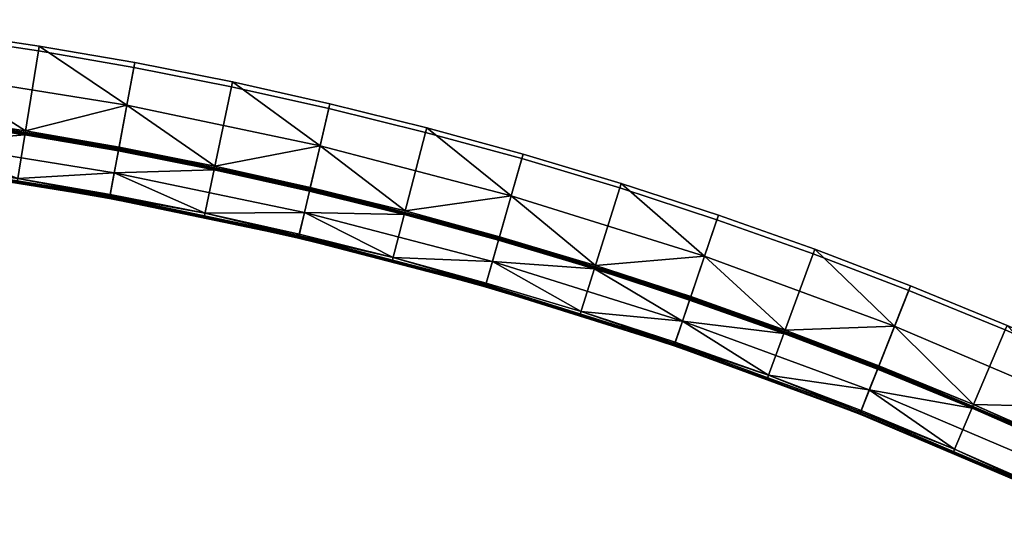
# Model space of a CAD drawing. Header units: millimetres. Extents: x -5762 to -1358, y 814 to 2464.
# Tile 26 of 27: x -1907 to -1754, y 2203 to 2283. Entities that reach past the tile are written whole.
import ezdxf

# ---------------------------------------------------------------- set-up
doc = ezdxf.new("R2010")
doc.units = ezdxf.units.MM
doc.header["$MEASUREMENT"] = 0
doc.layers.add('Predefinito', color=7, linetype='Continuous', true_color=0x000000)

msp = doc.modelspace()

# ---------------------------------------------------------------- meshes
at = {"layer": 'Predefinito'}
mesh = msp.add_polyface(dxfattribs=at)
corners = [(-1889.54, 2275.55), (-1904.4, 2278.12), (-1907.7, 2257.64), (-1893.32, 2255.15), (-1919.32, 2280.35), (-1934.29, 2282.22), (-1936.63, 2261.61), (-1922.14, 2259.8), (-1922.14, 2259.8), (-1907.7, 2257.64, -55.4), (-1907.7, 2257.64), (-1936.63, 2261.61), (-1922.14, 2259.8, -55.4), (-1893.32, 2255.15, -55.4), (-1893.32, 2255.15), (-1889.4, 2276.29, -0.97), (-1904.28, 2278.87, -0.97), (-1904.4, 2278.12), (-1889.54, 2275.55), (-1919.22, 2281.1, -0.97), (-1934.2, 2282.98, -0.97), (-1934.29, 2282.22), (-1919.32, 2280.35), (-1907.61, 2258.23, -56), (-1922.06, 2260.39, -56), (-1921.59, 2263.82, -56), (-1892.58, 2259.15, -56), (-1893.21, 2255.74, -56), (-1936.56, 2262.21, -56), (-1906.51, 2265.07, -56), (-1891.94, 2262.55, -56), (-1921.12, 2267.25, -56), (-1906.51, 2265.07, -56), (-1935.72, 2269.67, -55.54), (-1920.14, 2274.41, -28.49), (-1921.04, 2267.83, -55.54), (-1906.41, 2265.65, -55.54), (-1890.63, 2269.66, -28.49), (-1891.84, 2263.13, -55.54), (-1949.83, 2277.79, -28.49), (-1919.22, 2281.1, -0.97), (-1904.28, 2278.87, -0.97), (-1934.2, 2282.98, -0.97), (-1894.18, 2255.49, -55.82), (-1922.33, 2260, -55.82), (-1922.3, 2260.2, -55.96), (-1894.14, 2255.69, -55.96), (-1894.2, 2255.36, -55.62), (-1922.35, 2259.87, -55.62), (-1922.33, 2260, -55.82), (-1894.18, 2255.49, -55.82), (-1922.3, 2260.2, -55.96), (-1922.06, 2260.39, -56), (-1907.61, 2258.23, -56), (-1894.14, 2255.69, -55.96), (-1907.61, 2258.23, -56), (-1893.21, 2255.74, -56), (-1936.56, 2262.21, -56), (-1922.06, 2260.39, -56), (-1922.35, 2259.87, -55.62), (-1894.2, 2255.36, -55.62), (-1907.7, 2257.64, -55.4), (-1922.14, 2259.8, -55.4), (-1893.32, 2255.15, -55.4), (-1907.7, 2257.64, -55.4), (-1894.2, 2255.36, -55.62), (-1892.79, 2263.09, -55.87), (-1921.28, 2267.65, -55.87), (-1921.26, 2267.79, -55.72), (-1892.76, 2263.22, -55.72), (-1892.82, 2262.91, -55.97), (-1921.3, 2267.47, -55.97), (-1921.26, 2267.79, -55.72), (-1921.04, 2267.83, -55.54), (-1906.41, 2265.65, -55.54), (-1892.76, 2263.22, -55.72), (-1906.41, 2265.65, -55.54), (-1891.84, 2263.13, -55.54), (-1935.72, 2269.67, -55.54), (-1921.04, 2267.83, -55.54), (-1906.41, 2265.65, -55.54), (-1906.51, 2265.07, -56), (-1921.12, 2267.25, -56), (-1949.97, 2270.74, -55.97), (-1935.78, 2269.1, -56), (-1891.94, 2262.55, -56)]
mesh.append_faces([[corners[k] for k in face] for face in [(0, 1, 2, 3), (4, 5, 6, 7), (1, 4, 7, 2), (8, 9, 10, 10), (11, 12, 8, 8), (13, 14, 10, 10), (13, 10, 9, 9), (12, 9, 8, 8), (15, 16, 17, 18), (19, 20, 21, 22), (16, 19, 22, 17), (23, 24, 25, 25), (26, 27, 23, 23), (24, 28, 25, 25), (26, 25, 29, 30), (23, 25, 26, 26), (25, 31, 32, 32), (33, 34, 35, 35), (36, 37, 38, 38), (34, 36, 35, 35), (33, 39, 34, 34), (37, 34, 40, 41), (34, 37, 36, 36), (42, 40, 34, 34), (43, 44, 45, 46), (47, 48, 49, 50), (51, 52, 53, 53), (54, 55, 56, 56), (51, 57, 58, 58), (54, 51, 53, 53), (59, 60, 61, 62), (63, 64, 65, 65), (66, 67, 68, 69), (70, 71, 67, 66), (72, 73, 74, 74), (75, 76, 77, 77), (72, 78, 79, 79), (69, 68, 80, 80), (71, 70, 81, 82), (83, 71, 82, 84), (85, 81, 70, 70)]])
mesh = msp.add_polyface(dxfattribs=at)
corners = [(-1859.14, 2269.17), (-1874.3, 2272.54), (-1878.56, 2252.24), (-1863.89, 2248.97), (-1889.54, 2275.55), (-1893.32, 2255.15), (-1844.06, 2265.43), (-1849.29, 2245.36), (-1863.89, 2248.97), (-1849.29, 2245.36, -55.4), (-1849.29, 2245.36), (-1893.32, 2255.15), (-1878.56, 2252.24, -55.4), (-1878.56, 2252.24), (-1863.89, 2248.97, -55.4), (-1893.32, 2255.15, -55.4), (-1874.15, 2273.28, -0.97), (-1889.4, 2276.29, -0.97), (-1889.54, 2275.55), (-1874.3, 2272.54), (-1858.97, 2269.9, -0.97), (-1859.14, 2269.17), (-1863.75, 2249.56, -56), (-1862.96, 2252.93, -56), (-1849.14, 2245.94, -56), (-1893.21, 2255.74, -56), (-1892.58, 2259.15, -56), (-1878.44, 2252.83, -56), (-1862.16, 2256.3, -56), (-1847.39, 2252.64, -56), (-1877.02, 2259.61, -56), (-1891.94, 2262.55, -56), (-1876.9, 2260.18, -55.54), (-1860.51, 2263.33, -28.49), (-1862.03, 2256.87, -55.54), (-1847.25, 2253.21, -55.54), (-1891.84, 2263.13, -55.54), (-1890.63, 2269.66, -28.49), (-1889.4, 2276.29, -0.97), (-1874.15, 2273.28, -0.97), (-1858.97, 2269.9, -0.97), (-1904.28, 2278.87, -0.97), (-1864.26, 2249.24, -55.82), (-1894.18, 2255.49, -55.82), (-1894.14, 2255.69, -55.96), (-1864.21, 2249.44, -55.96), (-1864.29, 2249.11, -55.62), (-1894.2, 2255.36, -55.62), (-1894.18, 2255.49, -55.82), (-1864.26, 2249.24, -55.82), (-1864.21, 2249.44, -55.96), (-1878.44, 2252.83, -56), (-1863.75, 2249.56, -56), (-1863.75, 2249.56, -56), (-1849.14, 2245.94, -56), (-1894.14, 2255.69, -55.96), (-1893.21, 2255.74, -56), (-1878.44, 2252.83, -56), (-1864.29, 2249.11, -55.62), (-1834.71, 2241.41, -55.62), (-1849.29, 2245.36, -55.4), (-1863.89, 2248.97, -55.4), (-1894.2, 2255.36, -55.62), (-1864.29, 2249.11, -55.62), (-1878.56, 2252.24, -55.4), (-1893.32, 2255.15, -55.4), (-1864.29, 2249.11, -55.62), (-1863.89, 2248.97, -55.4), (-1878.56, 2252.24, -55.4), (-1862.5, 2256.76, -55.87), (-1892.79, 2263.09, -55.87), (-1892.76, 2263.22, -55.72), (-1862.47, 2256.89, -55.72), (-1862.54, 2256.59, -55.97), (-1892.82, 2262.91, -55.97), (-1862.47, 2256.89, -55.72), (-1876.9, 2260.18, -55.54), (-1862.03, 2256.87, -55.54), (-1862.03, 2256.87, -55.54), (-1847.25, 2253.21, -55.54), (-1892.76, 2263.22, -55.72), (-1891.84, 2263.13, -55.54), (-1876.9, 2260.18, -55.54), (-1876.9, 2260.18, -55.54), (-1877.02, 2259.61, -56), (-1891.94, 2262.55, -56), (-1862.16, 2256.3, -56)]
mesh.append_faces([[corners[k] for k in face] for face in [(0, 1, 2, 3), (1, 4, 5, 2), (6, 0, 3, 7), (8, 9, 10, 10), (11, 12, 13, 13), (13, 14, 8, 8), (9, 8, 14, 14), (12, 11, 15, 15), (14, 13, 12, 12), (16, 17, 18, 19), (20, 16, 19, 21), (22, 23, 24, 24), (25, 26, 27, 27), (23, 22, 27, 27), (28, 29, 23, 23), (23, 26, 30, 28), (26, 23, 27, 27), (31, 30, 26, 26), (32, 33, 34, 34), (33, 35, 34, 34), (36, 37, 32, 32), (33, 37, 38, 39), (37, 33, 32, 32), (33, 39, 40, 40), (37, 41, 38, 38), (42, 43, 44, 45), (46, 47, 48, 49), (50, 51, 52, 52), (50, 53, 54, 54), (55, 56, 57, 57), (50, 55, 57, 57), (58, 59, 60, 61), (62, 63, 64, 65), (66, 67, 68, 68), (69, 70, 71, 72), (73, 74, 70, 69), (75, 76, 77, 77), (75, 78, 79, 79), (80, 81, 82, 82), (72, 71, 83, 83), (74, 73, 84, 85), (73, 86, 84, 84)]])
mesh = msp.add_polyface(dxfattribs=at)
corners = [(-1829.08, 2261.34), (-1844.06, 2265.43), (-1849.29, 2245.36), (-1834.79, 2241.39), (-1813.82, 2256.77), (-1820.02, 2236.97), (-1820.02, 2236.97), (-1834.79, 2241.39), (-1834.79, 2241.39, -55.4), (-1820.02, 2236.97, -55.4), (-1849.29, 2245.36), (-1849.29, 2245.36, -55.4), (-1813.6, 2257.49, -0.97), (-1828.87, 2262.06, -0.97), (-1829.08, 2261.34), (-1813.82, 2256.77), (-1843.87, 2266.16, -0.97), (-1858.97, 2269.9, -0.97), (-1859.14, 2269.17), (-1844.06, 2265.43), (-1849.14, 2245.94, -56), (-1833.67, 2245.3, -56), (-1834.62, 2241.97, -56), (-1819.84, 2237.54, -56), (-1862.96, 2252.93, -56), (-1847.39, 2252.64, -56), (-1832.72, 2248.63, -56), (-1817.77, 2244.16, -56), (-1804.05, 2236.03, -56), (-1830.73, 2255.57, -28.49), (-1832.56, 2249.19, -55.54), (-1847.25, 2253.21, -55.54), (-1817.6, 2244.71, -55.54), (-1800.61, 2246.15, -28.49), (-1828.87, 2262.06, -0.97), (-1813.6, 2257.49, -0.97), (-1860.51, 2263.33, -28.49), (-1858.97, 2269.9, -0.97), (-1843.87, 2266.16, -0.97), (-1834.68, 2241.54, -55.82), (-1864.26, 2249.24, -55.82), (-1864.21, 2249.44, -55.96), (-1834.62, 2241.74, -55.96), (-1834.71, 2241.41, -55.62), (-1864.29, 2249.11, -55.62), (-1864.26, 2249.24, -55.82), (-1834.68, 2241.54, -55.82), (-1805.5, 2232.42, -55.82), (-1805.44, 2232.61, -55.96), (-1805.55, 2232.29, -55.62), (-1805.5, 2232.42, -55.82), (-1834.62, 2241.74, -55.96), (-1849.14, 2245.94, -56), (-1834.62, 2241.97, -56), (-1805.44, 2232.61, -55.96), (-1834.62, 2241.97, -56), (-1819.84, 2237.54, -56), (-1864.21, 2249.44, -55.96), (-1849.14, 2245.94, -56), (-1834.71, 2241.41, -55.62), (-1805.55, 2232.29, -55.62), (-1820.02, 2236.97, -55.4), (-1834.79, 2241.39, -55.4), (-1834.71, 2241.41, -55.62), (-1834.79, 2241.39, -55.4), (-1849.29, 2245.36, -55.4), (-1832.55, 2248.97, -55.87), (-1862.5, 2256.76, -55.87), (-1862.47, 2256.89, -55.72), (-1832.51, 2249.1, -55.72), (-1832.6, 2248.8, -55.97), (-1862.54, 2256.59, -55.97), (-1803.02, 2239.73, -55.87), (-1802.97, 2239.86, -55.72), (-1803.08, 2239.56, -55.97), (-1832.51, 2249.1, -55.72), (-1847.25, 2253.21, -55.54), (-1832.56, 2249.19, -55.54), (-1832.56, 2249.19, -55.54), (-1817.6, 2244.71, -55.54), (-1847.25, 2253.21, -55.54), (-1847.39, 2252.64, -56), (-1862.16, 2256.3, -56), (-1817.77, 2244.16, -56), (-1832.72, 2248.63, -56)]
mesh.append_faces([[corners[k] for k in face] for face in [(0, 1, 2, 3), (4, 0, 3, 5), (6, 7, 8, 9), (10, 8, 7, 7), (8, 10, 11, 11), (12, 13, 14, 15), (16, 17, 18, 19), (13, 16, 19, 14), (20, 21, 22, 22), (22, 21, 23, 23), (21, 24, 25, 26), (20, 24, 21, 21), (21, 26, 27, 27), (28, 21, 27, 27), (21, 28, 23, 23), (29, 30, 31, 31), (30, 29, 32, 32), (33, 29, 34, 35), (29, 36, 37, 38), (31, 36, 29, 29), (34, 29, 38, 38), (29, 33, 32, 32), (39, 40, 41, 42), (43, 44, 45, 46), (47, 39, 42, 48), (49, 43, 46, 50), (51, 52, 53, 53), (54, 51, 55, 56), (57, 58, 51, 51), (59, 60, 61, 62), (63, 64, 65, 65), (66, 67, 68, 69), (70, 71, 67, 66), (72, 66, 69, 73), (74, 70, 66, 72), (75, 76, 77, 77), (73, 69, 78, 79), (68, 80, 69, 69), (71, 70, 81, 82), (70, 74, 83, 84), (70, 84, 81, 81)]])
mesh = msp.add_polyface(dxfattribs=at)
corners = [(-1768.79, 2240.83), (-1783.67, 2246.51), (-1790.83, 2227.04), (-1776.42, 2221.54), (-1798.68, 2251.82), (-1813.82, 2256.77), (-1820.02, 2236.97), (-1805.36, 2232.18), (-1790.83, 2227.04), (-1805.36, 2232.18), (-1805.36, 2232.18, -55.4), (-1790.83, 2227.04, -55.4), (-1820.02, 2236.97), (-1776.42, 2221.54), (-1776.42, 2221.54, -55.4), (-1820.02, 2236.97, -55.4), (-1798.44, 2252.54, -0.97), (-1813.6, 2257.49, -0.97), (-1813.82, 2256.77), (-1798.68, 2251.82), (-1783.41, 2247.22, -0.97), (-1783.67, 2246.51), (-1774.93, 2225.32, -56), (-1776.2, 2222.1, -56), (-1790.62, 2227.6, -56), (-1804.05, 2236.03, -56), (-1819.84, 2237.54, -56), (-1805.17, 2232.75, -56), (-1788.23, 2234.11, -56), (-1773.65, 2228.54, -56), (-1802.94, 2239.31, -56), (-1817.77, 2244.16, -56), (-1800.61, 2246.15, -28.49), (-1802.75, 2239.86, -55.54), (-1817.6, 2244.71, -55.54), (-1788.03, 2234.65, -55.54), (-1770.99, 2235.26, -28.49), (-1798.44, 2252.54, -0.97), (-1783.41, 2247.22, -0.97), (-1813.6, 2257.49, -0.97), (-1776.81, 2221.88, -55.82), (-1805.5, 2232.42, -55.82), (-1805.44, 2232.61, -55.96), (-1776.73, 2222.07, -55.96), (-1776.86, 2221.76, -55.62), (-1805.55, 2232.29, -55.62), (-1805.5, 2232.42, -55.82), (-1776.81, 2221.88, -55.82), (-1805.17, 2232.75, -56), (-1805.44, 2232.61, -55.96), (-1819.84, 2237.54, -56), (-1805.17, 2232.75, -56), (-1790.62, 2227.6, -56), (-1776.73, 2222.07, -55.96), (-1790.62, 2227.6, -56), (-1776.2, 2222.1, -56), (-1805.55, 2232.29, -55.62), (-1805.36, 2232.18, -55.4), (-1820.02, 2236.97, -55.4), (-1790.83, 2227.04, -55.4), (-1776.86, 2221.76, -55.62), (-1776.42, 2221.54, -55.4), (-1790.83, 2227.04, -55.4), (-1805.55, 2232.29, -55.62), (-1776.86, 2221.76, -55.62), (-1790.83, 2227.04, -55.4), (-1773.97, 2229.07, -55.87), (-1803.02, 2239.73, -55.87), (-1802.97, 2239.86, -55.72), (-1773.92, 2229.2, -55.72), (-1774.04, 2228.9, -55.97), (-1803.08, 2239.56, -55.97), (-1802.75, 2239.86, -55.54), (-1802.97, 2239.86, -55.72), (-1817.6, 2244.71, -55.54), (-1802.75, 2239.86, -55.54), (-1788.03, 2234.65, -55.54), (-1773.92, 2229.2, -55.72), (-1788.03, 2234.65, -55.54), (-1773.44, 2229.08, -55.54), (-1788.03, 2234.65, -55.54), (-1802.94, 2239.31, -56), (-1817.77, 2244.16, -56), (-1788.23, 2234.11, -56), (-1773.65, 2228.54, -56), (-1788.23, 2234.11, -56), (-1803.08, 2239.56, -55.97), (-1774.04, 2228.9, -55.97), (-1788.23, 2234.11, -56)]
mesh.append_faces([[corners[k] for k in face] for face in [(0, 1, 2, 3), (4, 5, 6, 7), (1, 4, 7, 2), (8, 9, 10, 11), (12, 10, 9, 9), (13, 8, 11, 14), (12, 15, 10, 10), (16, 17, 18, 19), (20, 16, 19, 21), (22, 23, 24, 24), (25, 22, 24, 24), (26, 25, 27, 27), (27, 25, 24, 24), (22, 25, 28, 29), (25, 30, 28, 28), (30, 25, 31, 31), (32, 33, 34, 34), (32, 35, 33, 33), (35, 32, 36, 36), (36, 32, 37, 38), (32, 39, 37, 37), (40, 41, 42, 43), (44, 45, 46, 47), (48, 49, 50, 50), (49, 51, 52, 52), (53, 54, 55, 55), (49, 52, 53, 53), (56, 57, 58, 58), (57, 56, 59, 59), (60, 61, 62, 62), (63, 64, 65, 65), (66, 67, 68, 69), (70, 71, 67, 66), (72, 73, 74, 74), (73, 75, 76, 76), (77, 78, 79, 79), (68, 80, 69, 69), (71, 81, 82, 82), (81, 71, 83, 83), (70, 84, 85, 85), (86, 87, 88, 88)]])
mesh = msp.add_polyface(dxfattribs=at)
corners = [(-1753.75, 2234.66), (-1768.79, 2240.83), (-1776.42, 2221.54), (-1761.87, 2215.57), (-1738.87, 2228.11), (-1747.46, 2209.23), (-1776.42, 2221.54), (-1761.87, 2215.57, -55.4), (-1761.87, 2215.57), (-1747.46, 2209.23, -55.4), (-1747.46, 2209.23), (-1733.22, 2202.53, -55.4), (-1776.42, 2221.54, -55.4), (-1738.56, 2228.8, -0.97), (-1753.45, 2235.35, -0.97), (-1753.75, 2234.66), (-1738.87, 2228.11), (-1768.51, 2241.53, -0.97), (-1783.41, 2247.22, -0.97), (-1783.67, 2246.51), (-1768.79, 2240.83), (-1745.78, 2212.93, -56), (-1732.96, 2203.07, -56), (-1747.21, 2209.77, -56), (-1774.93, 2225.32, -56), (-1761.63, 2216.12, -56), (-1776.2, 2222.1, -56), (-1758.92, 2222.5, -56), (-1744.34, 2216.08, -56), (-1773.65, 2228.54, -56), (-1729.93, 2209.3, -56), (-1773.44, 2229.08, -55.54), (-1770.99, 2235.26, -28.49), (-1758.69, 2223.03, -55.54), (-1741.35, 2222.65, -28.49), (-1744.1, 2216.61, -55.54), (-1729.68, 2209.83, -55.54), (-1788.03, 2234.65, -55.54), (-1768.51, 2241.53, -0.97), (-1753.45, 2235.35, -0.97), (-1738.56, 2228.8, -0.97), (-1783.41, 2247.22, -0.97), (-1747.49, 2209.43, -55.82), (-1776.81, 2221.88, -55.82), (-1776.73, 2222.07, -55.96), (-1747.41, 2209.62, -55.96), (-1747.55, 2209.31, -55.62), (-1776.86, 2221.76, -55.62), (-1776.81, 2221.88, -55.82), (-1747.49, 2209.43, -55.82), (-1776.73, 2222.07, -55.96), (-1776.2, 2222.1, -56), (-1761.63, 2216.12, -56), (-1747.41, 2209.62, -55.96), (-1747.21, 2209.77, -56), (-1732.96, 2203.07, -56), (-1761.63, 2216.12, -56), (-1747.21, 2209.77, -56), (-1776.86, 2221.76, -55.62), (-1747.55, 2209.31, -55.62), (-1761.87, 2215.57, -55.4), (-1776.42, 2221.54, -55.4), (-1747.55, 2209.31, -55.62), (-1747.46, 2209.23, -55.4), (-1761.87, 2215.57, -55.4), (-1733.22, 2202.53, -55.4), (-1744.29, 2216.47, -55.87), (-1773.97, 2229.07, -55.87), (-1773.92, 2229.2, -55.72), (-1744.24, 2216.59, -55.72), (-1744.37, 2216.3, -55.97), (-1774.04, 2228.9, -55.97), (-1773.92, 2229.2, -55.72), (-1773.44, 2229.08, -55.54), (-1758.69, 2223.03, -55.54), (-1744.24, 2216.59, -55.72), (-1758.69, 2223.03, -55.54), (-1744.1, 2216.61, -55.54), (-1758.69, 2223.03, -55.54), (-1758.92, 2222.5, -56), (-1773.65, 2228.54, -56), (-1744.34, 2216.08, -56), (-1729.93, 2209.3, -56)]
mesh.append_faces([[corners[k] for k in face] for face in [(0, 1, 2, 3), (4, 0, 3, 5), (6, 7, 8, 8), (8, 9, 10, 10), (10, 9, 11, 11), (9, 8, 7, 7), (7, 6, 12, 12), (13, 14, 15, 16), (17, 18, 19, 20), (14, 17, 20, 15), (21, 22, 23, 23), (24, 21, 23, 25), (24, 25, 26, 26), (21, 24, 27, 28), (27, 24, 29, 29), (30, 21, 28, 28), (31, 32, 33, 33), (33, 34, 35, 35), (36, 35, 34, 34), (33, 32, 34, 34), (37, 32, 31, 31), (34, 32, 38, 39), (39, 40, 34, 34), (41, 38, 32, 32), (42, 43, 44, 45), (46, 47, 48, 49), (50, 51, 52, 52), (53, 54, 55, 55), (53, 56, 57, 57), (53, 50, 52, 52), (58, 59, 60, 61), (62, 63, 64, 64), (65, 63, 62, 62), (66, 67, 68, 69), (70, 71, 67, 66), (72, 73, 74, 74), (75, 76, 77, 77), (69, 68, 78, 78), (71, 70, 79, 80), (70, 81, 79, 79), (82, 81, 70, 70)]])

doc.saveas('drawing.dxf')
